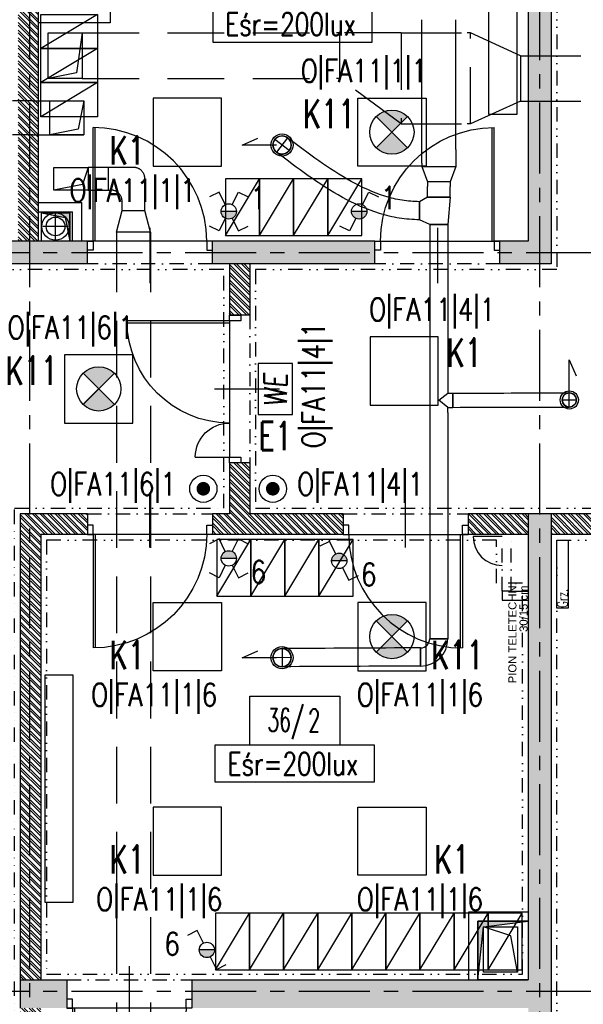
# Model space of a CAD drawing. Extents: x 41755 to 123924, y -112333 to 86187.
# Tile 202 of 256: x 101263 to 101759, y -9072 to -8206. Entities that reach past the tile are written whole.
import ezdxf
from ezdxf.enums import TextEntityAlignment as Align

# ---------------------------------------------------------------- set-up
doc = ezdxf.new("R2010")
doc.units = 0
doc.header["$LTSCALE"] = 50
for name, pattern in [('CENTER', [2, 1.25, -0.25, 0.25, -0.25]), ('DASHDOT', [1, 0.5, -0.25, 0, -0.25]), ('DASHED', [0.75, 0.5, -0.25]), ('DASHED2', [0.375, 0.25, -0.125]), ('DIVIDE', [31.75, 12.7, -6.35, 0, -6.35, 0, -6.35])]:
    doc.linetypes.add(name, pattern=pattern)
doc.layers.get('0').update_dxf_attribs({"color": 101, "linetype": 'CONTINUOUS'})
for name, color, linetype in [('Drz---drzwi', 5, 'CONTINUOUS'), ('E-90', 6, 'CONTINUOUS'), ('E35', 6, 'CONTINUOUS'), ('E50', 3, 'CONTINUOUS'), ('Ins-co', 2, 'CONTINUOUS'), ('ins-kan-deszcz', 132, 'CONTINUOUS'), ('Ins-tele-opis', 216, 'CONTINUOUS'), ('Ins-went', 141, 'CONTINUOUS'), ('Opis-pom', 6, 'CONTINUOUS'), ('Opis_pom_ramka', 6, 'CONTINUOUS'), ('Os-osie glowne', 1, 'CENTER'), ('Sc-beton', 7, 'CONTINUOUS'), ('Sc-beton-hatch', 86, 'CONTINUOUS'), ('Sc-cegla pustak', 42, 'CONTINUOUS'), ('Sc-cegla pustak-hatch', 8, 'CONTINUOUS'), ('Sc-nadproza kon', 5, 'DASHED2'), ('Sc-silikat', 61, 'CONTINUOUS'), ('Suf-widok', 8, 'CONTINUOUS'), ('W-otwor-strop', 1, 'CONTINUOUS'), ('Wyp-meble', 155, 'CONTINUOUS')]:
    doc.layers.add(name, color=color, linetype=linetype)
doc.styles.add('KA wymiar', font='romans.shx', dxfattribs={"width": 0.6})
doc.styles.add('ROMANS', font='romans', dxfattribs={"width": 0.85})
doc.styles.add('TYTUL2', font='ARIAL.TTF')

# ---------------------------------------------------------------- blocks, each defined once
blk = doc.blocks.new('_FKJHKH')
at = {"ltscale": 7}
for p, q in [((5, 8), (5, 108)), ((6.8, 8), (6.8, 107.98))]:
    blk.add_line(p, q, dxfattribs=at)
at = {"ltscale": 25}
for p, q in [((55, 19.7), (55, -28.9)), ((5, 8), (0, 8)), ((0, 8), (5, 8)), ((0, 0), (0, 8)), ((5, 0), (0, 0)), ((5, 0), (0, 0)), ((105, 8), (5, 8)), ((5, 8), (5, 0)), ((105, 8), (105, 0)), ((110, 8), (105, 8)), ((105, 0), (110, 0)), ((105, 0), (110, 0)), ((110, 0), (110, 8))]:
    blk.add_line(p, q, dxfattribs=at)
blk.add_arc((5, 8), 100, 0, 90)
blk = doc.blocks.new('_dhgfkgh')
at = {"ltscale": 7}
for p, q in [((-23, -65), (34, -65)), ((-10, -125), (-100, -125)), ((-10, -123), (-99.98, -123))]:
    blk.add_line(p, q, dxfattribs=at)
for points in [[(0, -5), (0, 0), (-10, 0), (-10, -5)], [(0, -130), (0, -125), (-10, -125), (-10, -130)]]:
    blk.add_lwpolyline(points, close=True, dxfattribs=at)
for points in [[(-40, -5), (-10, -5)], [(-10, -125), (-10, -5)]]:
    blk.add_lwpolyline(points, dxfattribs=at)
for centre, radius, start, end in [((-10, -5), 30, 180, 270), ((-10, -125), 90, 90, 180)]:
    blk.add_arc(centre, radius, start, end)
blk = doc.blocks.new('_opis_pom_metka')
at = {"layer": 'Opis_pom_ramka'}
blk.add_lwpolyline([(-33.13, 0), (32.87, 0), (32.87, -36), (-33.13, -36)], close=True, dxfattribs=at)
at = {"style": 'KA wymiar', "width": 0.6}
blk.add_attdef('KO/', text='', height=16.8, dxfattribs=at).set_placement((3.45, -25.87), align=Align.RIGHT)
blk.add_attdef('NR', (3.8, -26.16), '', height=16.8, dxfattribs=at)
blk = doc.blocks.new('_dkjhsjhkfgh')
at = {"layer": 'Ins-went', "ltscale": 2}
for p, q in [((1826.24, 2115.79), (1826.24, 2229.99)), ((1856.24, 2115.79), (1856.24, 2229.99)), ((1709.71, 2114.85), (1696.97, 2124.53)), ((1708.18, 2126.06), (1698.5, 2113.32)), ((1826.24, 2103.79), (1826.24, 2115.79)), ((1856.24, 2115.79), (1856.24, 2103.79)), ((1826.24, 2103.79), (1826.24, 2100.79)), ((1826.24, 2100.79), (1856.24, 2100.79)), ((1826.24, 2100.79), (1831.24, 2087.29)), ((1856.24, 2100.79), (1851.24, 2087.29)), ((1856.24, 2103.79), (1856.24, 2100.79)), ((1831.24, 2087.29), (1831.24, 2083.29)), ((1851.24, 2087.29), (1831.24, 2087.29)), ((1831.24, 2073.79), (1831.24, 2083.29)), ((1851.24, 2087.29), (1851.24, 2083.29)), ((1851.24, 2073.79), (1851.24, 2083.29)), ((1831.24, 2073.79), (1824.24, 2069.79)), ((1851.24, 2073.79), (1831.24, 2073.79)), ((1831.24, 2073.79), (1851.24, 2073.79)), ((1851.24, 2073.79), (1849.24, 2049.79)), ((1824.24, 2069.79), (1824.24, 2053.79)), ((1824.24, 2053.79), (1824.24, 2069.79)), ((1833.24, 2049.79), (1824.24, 2053.79)), ((1833.24, 2049.79), (1849.24, 2049.79)), ((1833.24, 2049.79), (1833.24, 1905.79)), ((1849.24, 2049.79), (1833.24, 2049.79)), ((1849.24, 2049.79), (1849.24, 1905.79)), ((1833.24, 1905.79), (1833.24, 1884.29)), ((1841.24, 1895.04), (1849.24, 1901.29)), ((1849.24, 1905.79), (1849.24, 1901.29)), ((1849.24, 1901.29), (1853.74, 1901.29)), ((1853.74, 1888.79), (1853.74, 1901.29)), ((1853.74, 1901.29), (1853.74, 1888.79)), ((1956.11, 1889.05), (1956.06, 1901.55)), ((1849.24, 1888.79), (1841.24, 1895.04)), ((1949.83, 1895.3), (1962.33, 1895.33)), ((1833.24, 1884.29), (1833.24, 1685.09)), ((1849.24, 1884.29), (1849.24, 1888.79)), ((1849.24, 1888.79), (1853.74, 1888.79)), ((1849.24, 1884.29), (1849.24, 1685.09)), ((1833.24, 1685.09), (1849.24, 1685.09)), ((1849.24, 1685.09), (1833.24, 1685.09)), ((1703.28, 1676.46), (1703.41, 1660.46)), ((1825.24, 1677.09), (1825.24, 1661.09)), ((1825.24, 1661.09), (1825.24, 1677.09)), ((1711.34, 1668.46), (1695.34, 1668.4))]:
    blk.add_line(p, q, dxfattribs=at)
for points in [[(1698.34, 2119.69), (1668.11, 2119.69), (1682.12, 2125.71)], [(1956.08, 1900.31), (1956.08, 1930.55), (1962.11, 1916.54)], [(1698.34, 1668.43), (1668.11, 1668.43), (1682.12, 1674.45)]]:
    blk.add_lwpolyline(points, dxfattribs=at)
for centre, radius in [((1703.34, 2119.69), 9.75), ((1703.34, 2119.69), 8), ((1956.08, 1895.3, 0), 8), ((1956.08, 1895.3, 0), 6.25), ((1703.34, 1668.46), 9.75), ((1703.34, 1668.46), 8)]:
    blk.add_circle(centre, radius, dxfattribs=at)
for centre, radius, start, end in [((1703.34, 2119.69), 8, 52.777, 232.777), ((1703.34, 2119.69), 8, 232.777, 52.777), ((1956.08, 1895.3), 6.25, 90.21993, 270.21993), ((1956.08, 1895.3), 6.25, 270.21993, 90.21993), ((1825.24, 1685.09), 8, 270, 0), ((1825.24, 1685.09), 24, 270, 0), ((1703.34, 1668.46), 8, 90.44567, 270.44567), ((1703.34, 1668.46), 8, 270.44567, 90.44567)]:
    blk.add_arc(centre, radius, start, end, dxfattribs=at)
for points in [[(1824.24, 2069.79), (1808.98, 2071.06), (1793.89, 2074.67), (1764.23, 2087.61), (1735.57, 2105.78), (1708.18, 2126.06)], [(1824.24, 2053.79), (1806.38, 2055.27), (1789.13, 2059.4), (1756.53, 2073.59), (1726.36, 2092.7), (1698.5, 2113.32)], [(1853.74, 1901.29), (1956.06, 1901.55)], [(1853.74, 1888.79), (1956.11, 1889.05)], [(1825.24, 1677.09), (1703.28, 1676.46)], [(1825.24, 1661.09), (1703.41, 1660.46)]]:
    blk.add_spline(points, degree=3, dxfattribs=at)
blk = doc.blocks.new('E-90Przycisk')
at = {"layer": 'E35', "const_width": 3}
blk.add_lwpolyline([(1.5, 0, -1), (-1.5, 0, -1)], format="xyb", close=True, dxfattribs=at)
at = {"layer": 'E35'}
blk.add_circle((0, 0), 6, dxfattribs=at)
blk = doc.blocks.new('we')
at = {"layer": 'E35', "ltscale": 0.2}
blk.add_lwpolyline([(45, 30), (0, 30), (0, 0), (45, 0)], close=True, dxfattribs=at)
at = {"layer": 'E35', "ltscale": 0.2, "style": 'ROMANS', "oblique": 5, "width": 0.8}
blk.add_text('WE', height=20, dxfattribs=at).set_placement((21.44, 15), align=Align.MIDDLE_CENTER)

msp = doc.modelspace()

# ---------------------------------------------------------------- hatches: boundary and pattern name
at = {"layer": 'E35'}
h = msp.add_hatch(color=256, dxfattribs=at)
edge = h.paths.add_edge_path()
edge.add_line((101590.966, -8304.641), (101604.712, -8290.895))
edge.add_ellipse((101590.966, -8304.641), major_axis=(13.746, 13.746), ratio=1, start_angle=360, end_angle=450)
edge.add_line((101577.22, -8290.895), (101590.966, -8304.641))
edge = h.paths.add_edge_path()
edge.add_line((101604.712, -8318.388), (101590.966, -8304.641))
edge.add_line((101590.966, -8304.641), (101577.22, -8318.388))
edge.add_ellipse((101590.966, -8304.641), major_axis=(-13.746, 13.746), ratio=1, start_angle=90, end_angle=180)
for points in [[(101440.64, -8374.462), (101454.14, -8374.462, -1)], [(101555.387, -8374.462), (101568.887, -8374.462, -1)], [(101440.64, -8679.777), (101454.14, -8679.777, 1)], [(101537.844, -8681.951), (101551.344, -8681.951, 1)], [(101421.399, -9024.462), (101434.899, -9024.462, -1)]]:
    msp.add_hatch(color=256, dxfattribs=at).paths.add_polyline_path(points)
h = msp.add_hatch(color=256, dxfattribs=at)
edge = h.paths.add_edge_path()
edge.add_line((101332.966, -8530.641), (101346.712, -8516.895))
edge.add_ellipse((101332.966, -8530.641), major_axis=(13.746, 13.746), ratio=1, start_angle=360, end_angle=450)
edge.add_line((101319.22, -8516.895), (101332.966, -8530.641))
edge = h.paths.add_edge_path()
edge.add_line((101346.712, -8544.388), (101332.966, -8530.641))
edge.add_line((101332.966, -8530.641), (101319.22, -8544.388))
edge.add_ellipse((101332.966, -8530.641), major_axis=(-13.746, 13.746), ratio=1, start_angle=90, end_angle=180)
h = msp.add_hatch(color=256, dxfattribs=at)
edge = h.paths.add_edge_path()
edge.add_line((101590.966, -8748.641), (101604.712, -8734.895))
edge.add_ellipse((101590.966, -8748.641), major_axis=(13.746, 13.746), ratio=1, start_angle=360, end_angle=450)
edge.add_line((101577.22, -8734.895), (101590.966, -8748.641))
edge = h.paths.add_edge_path()
edge.add_line((101604.712, -8762.388), (101590.966, -8748.641))
edge.add_line((101590.966, -8748.641), (101577.22, -8762.388))
edge.add_ellipse((101590.966, -8748.641), major_axis=(-13.746, 13.746), ratio=1, start_angle=90, end_angle=180)
at = {"layer": 'Sc-beton-hatch'}
h = msp.add_hatch(dxfattribs=at)
h.set_pattern_fill('ANSI33', color=256, style=0)
h.set_pattern_definition([(45, (48983.4185, 565.478), (-4.49012806, 4.49012806), []), (45, (48987.9087, 565.478), (-4.49012806, 4.49012806), [3.175, -1.5875])])
h.paths.add_polyline_path([(102400.966, -5400.641), (102380.966, -5400.641), (102380.966, -5500.641), (102330.966, -5500.641), (102330.966, -5520.641), (102380.966, -5520.641), (102380.966, -5973.641), (102400.966, -5973.641)])
h.paths.add_polyline_path([(101710.966, -5330.585), (101710.966, -5560.641), (101730.966, -5560.641), (101730.966, -5520.641), (101770.966, -5520.641), (101770.966, -5500.641), (101730.966, -5500.641), (101730.966, -5327.797, 0.0068353), (101990.084, -5287.78), (101987.07, -5268.006, -0.0084051), (101668.963, -5316.121), (101671.621, -5335.944, 0.0010351)])
h.paths.add_polyline_path([(101738.466, -5895.641), (101703.466, -5895.641), (101703.466, -5930.641), (101738.466, -5930.641)])
h.paths.add_polyline_path([(101695.966, -6277.641), (101730.966, -6277.641), (101730.966, -6242.641), (101695.966, -6242.641)])
h.paths.add_polyline_path([(102400.966, -6108.641), (102380.966, -6108.641), (102380.966, -6330.641), (102400.966, -6330.641)])
h.paths.add_polyline_path([(100985.966, -5895.641), (100950.966, -5895.641), (100950.966, -5930.641), (100985.966, -5930.641)], flags=17)
h.paths.add_polyline_path([(100765.966, -5910.641), (100765.966, -5413.927, 0.0063955), (101010.966, -5401.354), (101009.686, -5381.395, -0.0079596), (100705.366, -5396.058), (100706.01, -5416.048, 0.0010422), (100745.966, -5414.677), (100745.966, -6082.641), (100765.966, -6082.641), (100765.966, -5930.641), (100798.966, -5930.641), (100798.966, -5930.637), (100798.966, -5910.641)])
h.paths.add_polyline_path([(100310.966, -6262.641), (100410.966, -6262.641), (100410.966, -6460.641), (100430.966, -6460.641), (100430.966, -6262.641), (100765.966, -6262.641), (100765.966, -6237.641), (100745.966, -6237.641), (100745.966, -6242.641), (100330.966, -6242.641), (100330.966, -5420.801, 0.0010428), (100370.966, -5420.993), (100371.02, -5400.99, -0.0015651), (100310.966, -5400.641)])
h.paths.add_polyline_path([(100970.966, -6242.641), (100950.966, -6242.641), (100950.966, -6900.641), (100927.966, -6900.641), (100927.966, -6920.641), (100950.966, -6920.641), (100950.966, -7503.141), (100970.966, -7503.141), (100970.966, -6920.641), (101261.966, -6920.641), (101261.966, -7235.641), (101281.966, -7235.641), (101334.966, -7235.641), (101334.966, -7215.641), (101281.966, -7215.641), (101281.966, -6900.641), (100970.966, -6900.641)])
h.paths.add_polyline_path([(100410.966, -6710.641), (100430.966, -6710.641), (100430.966, -6610.641), (100410.966, -6610.641)])
h.paths.add_polyline_path([(100410.966, -6960.641), (100430.966, -6960.641), (100430.966, -6920.641), (100470.966, -6920.641), (100470.966, -6900.641), (100430.966, -6900.641), (100430.966, -6860.641), (100410.966, -6860.641)])
h.paths.add_polyline_path([(100790.966, -6920.641), (100790.966, -6900.641), (100725.966, -6900.641), (100725.966, -6920.641)])
h.paths.add_polyline_path([(101334.966, -6920.641), (101334.966, -6900.641), (101281.966, -6900.641), (101281.966, -6920.641)], flags=17)
h.paths.add_polyline_path([(101556.966, -6920.641), (101556.966, -6900.641), (101468.966, -6900.641), (101468.966, -6920.641)])
h.paths.add_polyline_path([(101710.966, -6900.641), (101690.966, -6900.641), (101690.966, -6920.641), (101710.966, -6920.641)])
h.paths.add_polyline_path([(101730.966, -6900.641), (101710.966, -6900.641), (101710.966, -6920.641), (101710.966, -7215.641), (101690.966, -7215.641), (101690.966, -7235.641), (101730.966, -7235.641)])
h.paths.add_polyline_path([(101488.966, -7215.641), (101468.966, -7215.641), (101468.966, -7235.641), (101556.966, -7235.641), (101556.966, -7215.641), (101503.966, -7215.641), (101503.966, -6920.641), (101488.966, -6920.641)])
h.paths.add_polyline_path([(102400.966, -6750.641), (102380.966, -6750.641), (102380.966, -7100.641), (102400.966, -7100.641)])
h.paths.add_polyline_path([(102400.966, -7200.641), (102380.966, -7200.641), (102380.966, -7465.641), (102400.966, -7465.641)])
h.paths.add_polyline_path([(102380.966, -7650.641), (102332.966, -7650.641), (102332.966, -7670.641), (102380.966, -7670.641), (102380.966, -8275.641), (102400.966, -8275.641), (102400.966, -7615.641), (102380.966, -7615.641)])
h.paths.add_polyline_path([(102133.966, -7650.641), (102133.966, -7670.641), (102227.966, -7670.641), (102227.966, -7650.641)])
h.paths.add_polyline_path([(101905.966, -7650.641), (101905.966, -7670.641), (102008.966, -7670.641), (102008.966, -7650.641)])
h.paths.add_polyline_path([(101710.966, -7670.641), (101710.966, -8400.641), (101685.966, -8400.641), (101685.966, -8420.641), (101730.966, -8420.641), (101730.966, -7670.641), (101770.966, -7670.641), (101770.966, -7650.641), (101227.466, -7650.641), (101227.466, -7670.641)])
h.paths.add_polyline_path([(100950.966, -7650.641), (100430.966, -7650.641), (100430.966, -7590.641), (100410.966, -7590.641), (100410.966, -7670.641), (100745.966, -7670.641), (101092.466, -7670.641), (101092.466, -7650.641), (100970.966, -7650.641), (100970.966, -7603.141), (100950.966, -7603.141)])
h.paths.add_polyline_path([(100410.966, -7440.641), (100430.966, -7440.641), (100430.966, -7397.641), (100410.966, -7397.641)])
h.paths.add_polyline_path([(100430.966, -7110.641), (100410.966, -7110.641), (100410.966, -7307.641), (100430.966, -7307.641)])
h.paths.add_polyline_path([(100745.966, -8420.641), (100765.966, -8420.641), (100765.966, -8400.641), (100410.966, -8400.641), (100410.966, -8420.641)])
h.paths.add_polyline_path([(100765.966, -8420.641), (100785.966, -8420.641), (100785.966, -8400.641), (100765.966, -8400.641)])
h.paths.add_polyline_path([(100785.966, -8400.641), (100785.966, -8420.641), (101097.466, -8420.641), (101097.466, -8400.641)])
h.paths.add_polyline_path([(101322.966, -8420.641), (101322.966, -8400.641), (101227.466, -8400.641), (101227.466, -8420.641)], flags=17)
h.paths.add_polyline_path([(101432.966, -8400.641), (101432.966, -8420.641), (101575.966, -8420.641), (101575.966, -8400.641)])
h.paths.add_polyline_path([(101950.966, -8400.641), (101950.966, -8420.641), (102028.966, -8420.641), (102028.966, -8400.641)])
h.paths.add_polyline_path([(102138.966, -8400.641), (102138.966, -8420.641), (102380.966, -8420.641), (102380.966, -8445.641), (102400.966, -8445.641), (102400.966, -8375.641), (102380.966, -8375.641), (102380.966, -8400.641)])
h.paths.add_polyline_path([(102380.966, -8568.641), (102345.966, -8568.641), (102345.966, -8875.141), (102365.966, -8875.141), (102365.966, -8588.641), (102400.966, -8588.641), (102400.966, -8545.641), (102380.966, -8545.641)])
h.paths.add_polyline_path([(102365.966, -8995.141), (102345.966, -8995.141), (102345.966, -9050.641), (101950.966, -9050.641), (101950.966, -9075.641), (102345.966, -9075.641), (102345.966, -9105.641), (102365.966, -9105.641), (102365.966, -9075.641)])
h.paths.add_polyline_path([(102400.966, -9290.641), (102365.966, -9290.641), (102365.966, -9255.641), (102345.966, -9255.641), (102345.966, -9310.641), (102380.966, -9310.641), (102380.966, -9718.141), (102380.966, -9900.641), (101730.966, -9900.641), (101730.966, -9855.641), (101710.966, -9855.641), (101710.966, -9920.641), (102380.966, -9920.641), (102380.966, -10349.912), (102380.966, -10410.641), (102400.966, -10410.641), (102400.966, -10010.641), (102400.966, -9838.141)])
h.paths.add_polyline_path([(101730.966, -9529.641), (101710.966, -9529.641), (101710.966, -9725.641), (101730.966, -9725.641)], flags=17)
h.paths.add_polyline_path([(101710.966, -9419.641), (101730.966, -9419.641), (101730.966, -8640.641), (101710.966, -8640.641), (101710.966, -9050.641), (101414.966, -9050.641), (101414.966, -9075.641), (101710.966, -9075.641)])
h.paths.add_polyline_path([(101263.966, -9050.641), (101263.966, -9075.641), (101304.966, -9075.641), (101304.966, -9050.641)])
h.paths.add_polyline_path([(101041.966, -9075.641), (101041.966, -9050.641), (100925.966, -9050.641), (100925.966, -9075.641)])
h.paths.add_polyline_path([(100825.966, -9075.641), (100825.966, -9050.641), (100530.966, -9050.641), (100530.966, -9035.641), (100510.966, -9035.641), (100510.966, -9050.641), (100270.966, -9050.641), (100270.966, -9075.641), (100510.966, -9075.641), (100510.966, -9471.141), (100530.966, -9471.141), (100530.966, -9075.641)])
h.paths.add_polyline_path([(100530.966, -8906.641), (100510.966, -8906.641), (100510.966, -8938.641), (100530.966, -8938.641)])
h.paths.add_polyline_path([(100220.966, -9075.641), (100220.966, -9050.641), (100170.966, -9050.641), (100170.966, -9075.641)])
h.paths.add_polyline_path([(100120.966, -9075.641), (100120.966, -9050.641), (100070.966, -9050.641), (100070.966, -9075.641)])
h.paths.add_polyline_path([(100020.966, -9075.641), (100020.966, -9050.641), (99970.966, -9050.641), (99970.966, -9075.641)])
h.paths.add_polyline_path([(99920.966, -9075.641), (99920.966, -9050.641), (99880.966, -9050.641), (99880.966, -9957.641), (99980.966, -9957.641), (99980.966, -9972.641), (100000.966, -9972.641), (100000.966, -9937.641), (99900.966, -9937.641), (99900.966, -9075.641)])
h.paths.add_polyline_path([(101041.966, -9396.641), (101041.966, -9378.641), (100927.966, -9378.641), (100927.966, -9396.641)])
h.paths.add_polyline_path([(100510.966, -9725.641), (100530.966, -9725.641), (100530.966, -9571.141), (100510.966, -9571.141)])
h.paths.add_polyline_path([(100000.966, -10090.641), (100000.966, -10072.641), (99980.966, -10072.641), (99980.966, -10090.641), (99780.966, -10090.641), (99780.966, -10445.641), (100510.966, -10445.641), (100510.966, -10485.641), (100530.966, -10485.641), (100530.966, -10445.641), (100580.966, -10445.641), (100580.966, -10425.641), (100530.966, -10425.641), (100530.966, -10270.641), (100510.966, -10270.641), (100510.966, -10425.641), (99800.966, -10425.641), (99800.966, -10110.641), (100510.966, -10110.641), (100510.966, -10120.641), (100530.966, -10120.641), (100530.966, -9855.641), (100510.966, -9855.641), (100510.966, -10090.641)])
h.paths.add_polyline_path([(100970.966, -9920.641), (101087.466, -9920.641), (101087.466, -9900.641), (100750.966, -9900.641), (100750.966, -9920.641), (100950.966, -9920.641), (100950.966, -10425.641), (100730.966, -10425.641), (100730.966, -10445.641), (100790.966, -10445.641), (100790.966, -10485.641), (100810.966, -10485.641), (100810.966, -10445.641), (101070.966, -10445.641), (101070.966, -10425.641), (100970.966, -10425.641)])
h.paths.add_polyline_path([(101197.466, -9900.641), (101197.466, -9920.641), (101261.966, -9920.641), (101261.966, -10425.641), (101220.966, -10425.641), (101220.966, -10445.641), (101802.966, -10445.641), (101802.966, -10425.641), (101281.966, -10425.641), (101281.966, -9900.641)])
h.paths.add_polyline_path([(102365.966, -10445.641), (102365.966, -10425.641), (102320.966, -10425.641), (102320.966, -10445.641)])
h.paths.add_polyline_path([(102383.466, -10428.141), (102365.966, -10445.641), (102400.966, -10445.641)])
h.paths.add_polyline_path([(102365.966, -10410.641), (102365.966, -10445.641), (102383.466, -10428.141)])
h.paths.add_polyline_path([(102365.966, -10410.641), (102383.466, -10428.141), (102400.966, -10410.641)])
h.paths.add_polyline_path([(102400.966, -10410.641), (102383.466, -10428.141), (102400.966, -10445.641)])
at = {"layer": 'Sc-cegla pustak-hatch'}
h = msp.add_hatch(dxfattribs=at)
h.set_pattern_fill('ANSI32', color=256, scale=0.5, angle=90, style=0)
h.set_pattern_definition([(135, (48983.4185, 565.478), (-3.36759605, -3.36759605), []), (135, (48983.4185, 567.723), (-3.36759605, -3.36759605), [])])
h.paths.add_polyline_path([(101775.966, -6918.641), (101775.966, -6900.641), (101730.966, -6900.641), (101730.966, -6918.641)])
h.paths.add_polyline_path([(101950.966, -6918.641), (101950.966, -7430.641), (101968.966, -7430.641), (101968.966, -7403.641), (102042.966, -7403.641), (102050.966, -7403.641), (102050.966, -7411.641), (102042.966, -7411.641), (102042.966, -7430.641), (102068.766, -7430.641), (102068.766, -7412.641), (102060.966, -7412.641), (102060.966, -7385.641), (101968.966, -7385.641), (101968.966, -7036.641), (102033.966, -7036.641), (102033.966, -7018.641), (101968.966, -7018.641), (101968.966, -6900.641), (101905.966, -6900.641), (101905.966, -6918.641)])
h.paths.add_polyline_path([(102133.966, -7018.641), (102133.966, -7036.641), (102380.966, -7036.641), (102380.966, -7018.641)])
h.paths.add_polyline_path([(102380.966, -7430.641), (102380.966, -7412.641), (102168.766, -7412.641), (102168.766, -7430.641)])
h.paths.add_polyline_path([(101950.966, -7898.641), (101968.966, -7898.641), (101968.966, -7670.641), (101950.966, -7670.641)])
h.paths.add_polyline_path([(101078.966, -7412.641), (101078.966, -7144.641), (101060.966, -7144.641), (101060.966, -7430.641), (101261.966, -7430.641), (101261.966, -7473.141), (101279.966, -7473.141), (101279.966, -7402.641), (101261.966, -7402.641), (101261.966, -7412.641)])
h.paths.add_polyline_path([(101279.966, -7235.641), (101261.966, -7235.641), (101261.966, -7302.641), (101279.966, -7302.641)])
h.paths.add_polyline_path([(100885.966, -7412.641), (100885.966, -7430.641), (100950.966, -7430.641), (100950.966, -7412.641)])
h.paths.add_polyline_path([(100785.966, -7430.641), (100785.966, -7412.641), (100727.966, -7412.641), (100727.966, -7430.641)])
h.paths.add_polyline_path([(100637.966, -7430.641), (100637.966, -7412.641), (100430.966, -7412.641), (100430.966, -7430.641)])
h.paths.add_polyline_path([(100410.966, -7790.641), (100428.966, -7790.641), (100428.966, -7670.641), (100410.966, -7670.641)])
h.paths.add_polyline_path([(100410.966, -8005.641), (100428.966, -8005.641), (100428.966, -8000.641), (101023.966, -8000.641), (101023.966, -8064.641), (101041.966, -8064.641), (101041.966, -7926.641), (101023.966, -7926.641), (101023.966, -7982.641), (100765.966, -7982.641), (100765.966, -7900.641), (100747.966, -7900.641), (100747.966, -7982.641), (100428.966, -7982.641), (100428.966, -7940.641), (100410.966, -7940.641)])
h.paths.add_polyline_path([(100765.966, -7670.641), (100747.966, -7670.641), (100747.966, -7800.641), (100765.966, -7800.641)])
h.paths.add_polyline_path([(101041.966, -7670.641), (101023.966, -7670.641), (101023.966, -7826.641), (101041.966, -7826.641)])
h.paths.add_polyline_path([(101279.966, -7603.141), (101261.966, -7603.141), (101261.966, -7650.641), (101279.966, -7650.641)])
h.paths.add_polyline_path([(101279.966, -7670.641), (101261.966, -7670.641), (101261.966, -8400.641), (101279.966, -8400.641), (101279.966, -8004.641), (101575.966, -8004.641), (101575.966, -7986.641), (101279.966, -7986.641)])
h.paths.add_polyline_path([(101041.966, -8164.641), (101023.966, -8164.641), (101023.966, -8400.641), (101041.966, -8400.641)])
h.paths.add_polyline_path([(100428.966, -8155.641), (100410.966, -8155.641), (100410.966, -8220.641), (100428.966, -8220.641)])
h.paths.add_polyline_path([(100410.966, -8400.641), (100428.966, -8400.641), (100428.966, -8370.641), (100410.966, -8370.641)])
h.paths.add_polyline_path([(100428.966, -8435.641), (100428.966, -8420.641), (100410.966, -8420.641), (100410.966, -8435.641)])
h.paths.add_polyline_path([(100410.966, -8650.641), (100428.966, -8650.641), (100428.966, -8585.641), (100410.966, -8585.641)])
h.paths.add_polyline_path([(100410.966, -8924.641), (100510.966, -8924.641), (100510.966, -8906.641), (100428.966, -8906.641), (100428.966, -8800.641), (100410.966, -8800.641)])
h.paths.add_polyline_path([(100747.966, -8740.641), (100765.966, -8740.641), (100765.966, -8432.641), (100747.966, -8432.641)])
h.paths.add_polyline_path([(101023.966, -9050.641), (101041.966, -9050.641), (101041.966, -8895.641), (101023.966, -8895.641)])
h.paths.add_polyline_path([(101023.966, -8795.641), (101041.966, -8795.641), (101041.966, -8420.641), (101023.966, -8420.641)])
h.paths.add_polyline_path([(101710.966, -8004.641), (101710.966, -7986.641), (101685.966, -7986.641), (101685.966, -8004.641)])
h.paths.add_polyline_path([(101977.966, -8028.641), (101977.966, -8102.641), (101950.966, -8102.641), (101950.966, -8400.641), (101968.966, -8400.641), (101968.966, -8120.641), (102380.966, -8120.641), (102380.966, -8102.641), (101995.966, -8102.641), (101995.966, -8010.641), (101968.966, -8010.641), (101968.966, -7988.641), (101950.966, -7988.641), (101950.966, -8028.641)])
h.paths.add_polyline_path([(101968.966, -8658.641), (101968.966, -8420.641), (101950.966, -8420.641), (101950.966, -8640.641), (101905.966, -8640.641), (101905.966, -8658.641)])
h.paths.add_polyline_path([(101950.966, -8778.641), (101950.966, -8796.641), (102345.966, -8796.641), (102345.966, -8778.641)])
h.paths.add_polyline_path([(101657.966, -8640.641), (101657.966, -8658.641), (101695.966, -8658.641), (101710.966, -8658.641), (101710.966, -8640.641)])
h.paths.add_polyline_path([(101775.966, -8658.641), (101775.966, -8640.641), (101730.966, -8640.641), (101730.966, -8658.641)])
h.paths.add_polyline_path([(101547.966, -8658.641), (101547.966, -8640.641), (101465.966, -8640.641), (101465.966, -8595.641), (101447.966, -8595.641), (101447.966, -8640.641), (101432.966, -8640.641), (101432.966, -8658.641)])
h.paths.add_polyline_path([(101465.966, -8420.641), (101447.966, -8420.641), (101447.966, -8465.641), (101465.966, -8465.641)])
h.paths.add_polyline_path([(101263.966, -8640.641), (101263.966, -9050.641), (101281.966, -9050.641), (101281.966, -8658.641), (101322.966, -8658.641), (101322.966, -8640.641)])
h.paths.add_polyline_path([(100530.966, -9378.641), (100530.966, -9396.641), (100747.966, -9396.641), (100747.966, -9662.641), (100530.966, -9662.641), (100530.966, -9680.641), (101041.966, -9680.641), (101041.966, -9586.141), (101023.966, -9586.141), (101023.966, -9662.641), (100765.966, -9662.641), (100765.966, -9396.641), (100927.966, -9396.641), (100927.966, -9378.641)])
h.paths.add_polyline_path([(101041.966, -9396.641), (101023.966, -9396.641), (101023.966, -9486.141), (101041.966, -9486.141)], flags=17)
h.paths.add_polyline_path([(101041.966, -9075.641), (101023.966, -9075.641), (101023.966, -9378.641), (101041.966, -9378.641)])
h.paths.add_polyline_path([(101664.077, -9409.641), (101664.077, -9391.641), (101281.966, -9391.641), (101281.966, -9075.641), (101263.966, -9075.641), (101263.966, -9725.641), (101281.966, -9725.641), (101281.966, -9680.641), (101710.966, -9680.641), (101710.966, -9662.641), (101281.966, -9662.641), (101281.966, -9409.641)])
h.paths.add_polyline_path([(102345.966, -9310.641), (102345.966, -9292.641), (101950.966, -9292.641), (101950.966, -9310.641)])
h.paths.add_polyline_path([(101950.966, -9552.641), (101968.966, -9552.641), (101968.966, -9542.641), (102380.966, -9542.641), (102380.966, -9524.641), (101968.966, -9524.641), (101968.966, -9418.641), (101950.966, -9418.641)])
h.paths.add_polyline_path([(101968.966, -9672.641), (101968.966, -9662.641), (101950.966, -9662.641), (101950.966, -9790.641), (101968.966, -9790.641), (101968.966, -9690.641), (102118.966, -9690.641), (102118.966, -9900.641), (102136.966, -9900.641), (102136.966, -9672.641)])
h.paths.add_polyline_path([(101950.966, -9890.641), (101950.966, -9900.641), (101968.966, -9900.641), (101968.966, -9890.641)])
h.paths.add_polyline_path([(101263.966, -9900.641), (101281.966, -9900.641), (101281.966, -9855.641), (101263.966, -9855.641)])
h.paths.add_polyline_path([(100768.966, -10090.641), (100768.966, -10030.641), (100750.966, -10030.641), (100750.966, -10120.641), (100768.966, -10120.641), (100768.966, -10108.641), (100950.966, -10108.641), (100950.966, -10090.641)])
h.paths.add_polyline_path([(100768.966, -10220.641), (100750.966, -10220.641), (100750.966, -10425.641), (100768.966, -10425.641)])
h.paths.add_polyline_path([(100768.966, -9930.641), (100768.966, -9920.641), (100750.966, -9920.641), (100750.966, -9930.641)])
at = {"layer": 'W-otwor-strop'}
msp.add_hatch(color=256, dxfattribs=at).paths.add_polyline_path([(101282.522, -8375.641), (101303.522, -8379.641), (101307.522, -8400.641), (101307.522, -8375.641)])
at = {"layer": 'W-otwor-strop', "linetype": 'Continuous', "ltscale": 0.5}
msp.add_hatch(color=256, dxfattribs=at).paths.add_polyline_path([(101710.916, -8999.145), (101666.466, -8999.145), (101666.466, -9050.641), (101671.466, -9004.145)])

# ---------------------------------------------------------------- linework, layer by layer
at = {"layer": 'Drz---drzwi'}
msp.add_lwpolyline([(101687.966, -8660.641), (101662.466, -8660.641)], dxfattribs=at)
msp.add_arc((101687.966, -8660.641), 25.5, 180, 270, dxfattribs=at)
at = {"layer": 'E35'}
for p, q in [((101577.22, -8290.895), (101604.712, -8318.388)), ((101577.22, -8318.388), (101604.712, -8290.895)), ((101438.842, -8357.391), (101430.306, -8361.665)), ((101444.368, -8368.426), (101438.842, -8357.391)), ((101450.412, -8368.426), (101455.938, -8357.391)), ((101455.938, -8357.391), (101464.474, -8361.665)), ((101565.159, -8368.426), (101570.685, -8357.391)), ((101570.685, -8357.391), (101579.221, -8361.665)), ((101454.14, -8374.462), (101440.64, -8374.462)), ((101568.887, -8374.462), (101555.387, -8374.462)), ((101438.842, -8391.533), (101430.306, -8387.259)), ((101444.368, -8380.498), (101438.842, -8391.533)), ((101450.412, -8380.498), (101455.938, -8391.533)), ((101455.938, -8391.533), (101464.474, -8387.259)), ((101553.589, -8391.533), (101545.053, -8387.259)), ((101559.115, -8380.498), (101553.589, -8391.533)), ((101319.22, -8516.895), (101346.712, -8544.388)), ((101319.22, -8544.388), (101346.712, -8516.895)), ((101438.842, -8662.706), (101430.306, -8666.98)), ((101444.368, -8673.742), (101438.842, -8662.706)), ((101450.412, -8673.742), (101455.938, -8662.706)), ((101455.938, -8662.706), (101464.474, -8666.98)), ((101536.046, -8664.88), (101527.51, -8669.154)), ((101541.571, -8675.916), (101536.046, -8664.88)), ((101454.14, -8679.777), (101440.64, -8679.777)), ((101551.344, -8681.951), (101537.844, -8681.951)), ((101444.368, -8685.813), (101438.842, -8696.849)), ((101450.412, -8685.813), (101455.938, -8696.849)), ((101547.616, -8687.987), (101553.142, -8699.023)), ((101438.842, -8696.849), (101430.306, -8692.575)), ((101455.938, -8696.849), (101464.474, -8692.575)), ((101553.142, -8699.023), (101561.677, -8694.748)), ((101577.22, -8734.895), (101604.712, -8762.388)), ((101577.22, -8762.388), (101604.712, -8734.895)), ((101419.601, -9007.391), (101411.066, -9011.665)), ((101425.127, -9018.426), (101419.601, -9007.391)), ((101434.899, -9024.462), (101421.399, -9024.462)), ((101431.172, -9030.498), (101436.698, -9041.533)), ((101436.698, -9041.533), (101445.233, -9037.259))]:
    msp.add_line(p, q, dxfattribs=at)
at = {"layer": 'E35', "linetype": 'Continuous', "ltscale": 0.3}
for p, q in [((101578.006, -8317.601), (101603.926, -8291.681)), ((101320.006, -8543.601), (101345.926, -8517.681)), ((101578.006, -8761.601), (101603.926, -8735.681))]:
    msp.add_line(p, q, dxfattribs=at)
for points in [[(101433.252, -8225.516), (101573.585, -8225.516), (101573.585, -8193.237), (101433.252, -8193.237)], [(101440.966, -8274.641), (101380.966, -8274.641), (101380.966, -8334.641), (101440.966, -8334.641)], [(101560.966, -8274.641), (101620.966, -8274.641), (101620.966, -8334.641), (101560.966, -8334.641)], [(101571.684, -8544.847), (101631.684, -8544.847), (101631.684, -8484.847), (101571.684, -8484.847)], [(101302.966, -8560.641), (101362.966, -8560.641), (101362.966, -8500.641), (101302.966, -8500.641)], [(101440.966, -8778.641), (101380.966, -8778.641), (101380.966, -8718.641), (101440.966, -8718.641)], [(101560.966, -8778.641), (101620.966, -8778.641), (101620.966, -8718.641), (101560.966, -8718.641)], [(101435.286, -8876.58), (101575.619, -8876.58), (101575.619, -8844.302), (101435.286, -8844.302)], [(101440.966, -8898.641), (101380.966, -8898.641), (101380.966, -8958.641), (101440.966, -8958.641)], [(101560.966, -8898.641), (101620.966, -8898.641), (101620.966, -8958.641), (101560.966, -8958.641)]]:
    msp.add_lwpolyline(points, close=True, dxfattribs=at)
at = {"layer": 'E35'}
for centre, radius in [((101590.966, -8304.641), 19.44), ((101447.39, -8374.462), 6.75), ((101562.137, -8374.462), 6.75), ((101332.966, -8530.641), 19.44), ((101447.39, -8679.777), 6.75), ((101544.594, -8681.951), 6.75), ((101590.966, -8748.641), 19.44), ((101428.149, -9024.462), 6.75)]:
    msp.add_circle(centre, radius, dxfattribs=at)
at = {"layer": 'Ins-co'}
msp.add_lwpolyline([(101736.114, -8663.743), (101746.114, -8663.743), (101746.114, -8723.743), (101736.114, -8723.743)], close=True, dxfattribs=at)
at = {"layer": 'ins-kan-deszcz', "ltscale": 5}
for p, q in [((101294.966, -8398.891), (101294.966, -8376.391)), ((101294.966, -8398.891), (101294.966, -8376.391)), ((101306.216, -8387.641), (101283.716, -8387.641))]:
    msp.add_line(p, q, dxfattribs=at)
at = {"layer": 'ins-kan-deszcz', "ltscale": 10}
msp.add_circle((101294.966, -8387.641), 12, dxfattribs=at)
at = {"layer": 'ins-kan-deszcz'}
msp.add_circle((101294.966, -8387.641), 8.25, dxfattribs=at)
at = {"layer": 'Ins-went', "linetype": 'DASHED', "ltscale": 2}
for p, q in [((101288.466, -8257.324), (101288.466, -8217.324)), ((101288.466, -8217.324), (101318.466, -8217.324)), ((101318.466, -8217.324), (101318.466, -8257.324)), ((101318.466, -8217.324), (101542.166, -8217.324)), ((101545.166, -8217.324), (101542.166, -8217.324)), ((101545.166, -8257.324), (101545.166, -8217.324)), ((101599.166, -8217.324), (101545.166, -8217.324)), ((101599.166, -8217.324), (101599.166, -8297.324)), ((101599.166, -8217.324), (101602.166, -8217.324)), ((101602.166, -8217.324), (101657.166, -8217.324)), ((101660.166, -8217.352), (101657.166, -8217.352)), ((101660.166, -8297.352), (101660.166, -8217.352)), ((101704.166, -8237.352), (101660.166, -8217.352)), ((101704.166, -8237.352), (101704.166, -8277.352)), ((101704.166, -8237.352), (101707.166, -8237.352)), ((101707.166, -8237.352), (101804.066, -8237.352)), ((101318.466, -8257.324), (101288.466, -8257.324)), ((101318.466, -8257.324), (101542.166, -8257.324)), ((101545.166, -8257.324), (101542.166, -8257.324)), ((101599.166, -8297.324), (101545.166, -8257.324)), ((101274.966, -8277.127), (101256.966, -8277.127)), ((101274.966, -8277.127), (101289.966, -8277.127)), ((101289.966, -8277.127), (101319.966, -8277.127)), ((101289.966, -8307.127), (101289.966, -8277.127)), ((101289.966, -8307.127), (101289.966, -8277.127)), ((101289.966, -8277.127), (101319.966, -8277.127)), ((101319.966, -8277.127), (101319.966, -8307.127)), ((101319.966, -8277.127), (101319.966, -8307.127)), ((101704.166, -8277.352), (101660.166, -8297.352)), ((101704.166, -8277.352), (101707.166, -8277.352)), ((101707.166, -8277.352), (101804.066, -8277.352)), ((101599.166, -8297.324), (101602.166, -8297.324)), ((101602.166, -8297.324), (101657.166, -8297.324)), ((101660.166, -8297.352), (101657.166, -8297.352)), ((101274.966, -8307.127), (101256.966, -8307.127)), ((101274.966, -8307.127), (101289.966, -8307.127)), ((101289.966, -8307.127), (101319.966, -8307.127)), ((101319.966, -8307.127), (101289.966, -8307.127)), ((101293.562, -8355.604), (101293.562, -8335.604)), ((101293.562, -8335.604), (101323.562, -8335.604)), ((101323.562, -8335.604), (101323.562, -8355.604)), ((101363.562, -8335.604), (101323.562, -8335.604)), ((101341.562, -8355.604), (101341.562, -8335.604)), ((101373.562, -8370.604), (101373.562, -8345.604)), ((101323.562, -8355.604), (101293.562, -8355.604)), ((101323.562, -8355.604), (101343.562, -8355.604)), ((101353.562, -8370.604), (101353.562, -8365.604)), ((101353.562, -8373.604), (101353.562, -8370.604)), ((101373.562, -8373.604), (101373.562, -8370.604)), ((101348.562, -8392.604), (101353.562, -8373.604)), ((101353.562, -8373.604), (101373.562, -8373.604)), ((101378.562, -8392.604), (101373.562, -8373.604)), ((101378.562, -8392.604), (101348.562, -8392.604)), ((101348.562, -8392.604), (101348.562, -8395.604)), ((101348.562, -8395.604), (101348.562, -9179.304)), ((101378.562, -8392.604), (101378.562, -8395.604)), ((101378.562, -8395.604), (101378.562, -9179.304)), ((101671.466, -9044.145), (101671.466, -9004.145)), ((101671.466, -9004.145), (101701.466, -9004.145)), ((101695.466, -9012.145), (101671.466, -9004.145)), ((101671.466, -9044.145), (101671.466, -9004.145)), ((101671.466, -9004.145), (101701.466, -9004.145)), ((101701.466, -9004.145), (101701.466, -9044.145)), ((101701.466, -9004.145), (101701.466, -9044.145)), ((101701.466, -9044.145), (101695.466, -9012.145)), ((101701.466, -9044.145), (101671.466, -9044.145)), ((101701.466, -9044.145), (101671.466, -9044.145))]:
    msp.add_line(p, q, dxfattribs=at)
for points in [[(101318.466, -8217.324), (101313.466, -8252.324), (101288.466, -8257.324)], [(101319.966, -8277.127), (101314.966, -8302.127), (101289.966, -8307.127)], [(101323.562, -8335.604), (101318.562, -8350.604), (101293.562, -8355.604)]]:
    msp.add_lwpolyline(points, dxfattribs=at)
for centre in [(101363.562, -8345.604), (101343.562, -8365.604)]:
    msp.add_arc(centre, 10, 0, 90, dxfattribs=at)
at = {"layer": 'Os-osie glowne'}
for points in [[(101271.966, -4978.641), (101271.966, -10955.641)], [(101720.966, -4978.641), (101720.966, -10955.641)], [(99508.966, -8410.641), (111775.966, -8410.641)], [(99508.966, -9060.641), (111775.966, -9060.641)]]:
    msp.add_lwpolyline(points, dxfattribs=at)
at = {"layer": 'Sc-beton'}
for points in [[(101710.966, -7670.641), (101710.966, -8400.641)], [(101730.966, -7670.641), (101730.966, -8420.641)], [(101322.966, -8400.641), (101227.466, -8400.641)], [(101322.966, -8420.641), (101322.966, -8400.641)], [(101575.966, -8400.641), (101432.966, -8400.641)], [(101432.966, -8420.641), (101432.966, -8400.641)], [(101575.966, -8420.641), (101575.966, -8400.641)], [(101685.966, -8420.641), (101685.966, -8400.641)], [(101710.966, -8400.641), (101685.966, -8400.641)], [(101322.966, -8420.641), (101227.466, -8420.641)], [(101575.966, -8420.641), (101432.966, -8420.641)], [(101730.966, -8420.641), (101685.966, -8420.641)], [(101710.966, -8640.641), (101710.966, -9050.641)], [(101730.966, -8640.641), (101710.966, -8640.641)], [(101730.966, -8640.641), (101730.966, -9419.641)], [(101263.966, -9050.641), (101304.966, -9050.641)], [(101263.966, -9050.641), (101263.966, -9075.641)], [(101304.966, -9050.641), (101304.966, -9075.641)], [(101414.966, -9050.641), (101710.966, -9050.641)], [(101414.966, -9050.641), (101414.966, -9075.641)]]:
    msp.add_lwpolyline(points, dxfattribs=at)
at = {"layer": 'Sc-cegla pustak'}
for points in [[(101279.966, -8400.641), (101279.966, -8004.641)], [(101447.966, -8420.641), (101447.966, -8465.641)], [(101465.966, -8420.641), (101465.966, -8465.641)], [(101465.966, -8465.641), (101447.966, -8465.641)], [(101447.966, -8595.641), (101447.966, -8640.641)], [(101465.966, -8595.641), (101447.966, -8595.641)], [(101465.966, -8595.641), (101465.966, -8640.641)], [(101322.966, -8640.641), (101263.966, -8640.641)], [(101263.966, -8640.641), (101263.966, -9050.641)], [(101322.966, -8640.641), (101322.966, -8658.641)], [(101447.966, -8640.641), (101432.966, -8640.641)], [(101432.966, -8640.641), (101432.966, -8658.641)], [(101547.966, -8640.641), (101465.966, -8640.641)], [(101547.966, -8640.641), (101547.966, -8658.641)], [(101710.966, -8640.641), (101657.966, -8640.641)], [(101657.966, -8640.641), (101657.966, -8658.641)], [(101775.966, -8640.641), (101730.966, -8640.641)], [(101322.966, -8658.641), (101281.966, -8658.641)], [(101281.966, -8658.641), (101281.966, -9050.641)], [(101547.966, -8658.641), (101432.966, -8658.641)], [(101695.966, -8658.641), (101657.966, -8658.641)], [(101710.966, -8658.641), (101695.966, -8658.641)], [(101775.966, -8658.641), (101730.966, -8658.641)]]:
    msp.add_lwpolyline(points, dxfattribs=at)
at = {"layer": 'Sc-nadproza kon', "linetype": 'DASHDOT', "ltscale": 0.5}
for points in [[(101432.966, -8420.641), (101322.966, -8420.641)], [(101685.966, -8420.641), (101575.966, -8420.641)], [(101465.966, -8465.641), (101465.966, -8595.641)], [(101322.966, -8640.641), (101432.966, -8640.641)], [(101547.966, -8640.641), (101657.966, -8640.641)], [(101687.966, -8708.641), (101687.966, -8658.641)], [(101695.966, -8708.641), (101695.966, -8658.641)], [(101304.966, -9050.641), (101414.966, -9050.641)]]:
    msp.add_lwpolyline(points, dxfattribs=at)
at = {"layer": 'Sc-silikat'}
for p, q in [((101343.129, -8004.641), (101343.129, -8208.291)), ((101343.129, -8208.291), (101279.966, -8208.291)), ((101279.966, -8366.641), (101317.966, -8366.641)), ((101279.966, -8374.641), (101309.966, -8374.641))]:
    msp.add_line(p, q, dxfattribs=at)
for points in [[(101317.966, -8400.641), (101317.966, -8366.641)], [(101309.966, -8400.641), (101309.966, -8374.641)], [(101687.966, -8708.641), (101687.966, -8716.641), (101710.966, -8716.641)], [(101695.966, -8708.641), (101687.966, -8708.641)], [(101695.966, -8708.641), (101695.966, -8708.641), (101710.966, -8708.641)], [(101710.966, -8991.145), (101658.466, -8991.145), (101658.466, -9050.641)], [(101710.966, -8999.145), (101666.466, -8999.145), (101666.466, -9050.641)]]:
    msp.add_lwpolyline(points, dxfattribs=at)
at = {"layer": 'Suf-widok', "linetype": 'DIVIDE', "ltscale": 0.02}
for points in [[(101470.966, -8425.641), (101470.966, -8635.641), (101945.966, -8635.641), (101945.966, -7675.641), (101735.966, -7675.641), (101735.966, -8425.641)], [(100562.966, -10420.641), (100745.966, -10420.641), (100745.966, -9895.641), (101258.966, -9895.641), (101258.966, -8635.641), (101442.966, -8635.641), (101442.966, -8425.641), (101046.966, -8425.641), (101046.966, -9685.641), (100535.966, -9685.641), (100535.966, -10275.641), (100562.966, -10275.641), (100562.966, -10351.641)], [(101682.966, -8663.641), (101286.966, -8663.641), (101286.966, -9045.641), (101705.966, -9045.641), (101705.966, -8701.641), (101682.966, -8701.641)]]:
    msp.add_lwpolyline(points, close=True, dxfattribs=at)
msp.add_lwpolyline([(101735.966, -9895.641), (101735.966, -8663.641), (101973.966, -8663.641), (101973.966, -8449.217), (102006.966, -8449.217), (102006.966, -8425.641), (102375.966, -8425.641), (102375.966, -8563.641), (102340.966, -8563.641), (102340.966, -8725.618), (102317.966, -8725.618), (102317.966, -8773.641), (101945.966, -8773.641), (101945.966, -8801.641), (102340.966, -8801.641), (102340.966, -9045.641), (101945.966, -9045.641), (101945.966, -9080.641)], dxfattribs=at)
at = {"layer": 'W-otwor-strop', "ltscale": 0.5}
for points in [[(101282.522, -8375.641), (101307.522, -8375.641), (101307.522, -8400.641), (101282.522, -8400.641)], [(101282.522, -8375.641), (101303.522, -8379.641), (101307.522, -8400.641), (101307.522, -8375.641)]]:
    msp.add_lwpolyline(points, close=True, dxfattribs=at)
at = {"layer": 'W-otwor-strop', "linetype": 'Continuous', "ltscale": 0.5}
for points in [[(101666.466, -8999.145), (101710.966, -8999.145), (101710.966, -9050.641), (101666.466, -9050.641)], [(101710.916, -8999.145), (101666.466, -8999.145), (101666.466, -9050.641), (101671.466, -9004.145)]]:
    msp.add_lwpolyline(points, close=True, dxfattribs=at)
at = {"layer": 'Wyp-meble', "ltscale": 0.3}
for p, q in [((101331.966, -8201.014), (101281.966, -8231.014)), ((101331.966, -8231.014), (101281.966, -8261.014)), ((101331.966, -8261.014), (101281.966, -8291.014)), ((101444.466, -8395.641), (101474.466, -8345.641)), ((101474.466, -8395.641), (101504.466, -8345.641)), ((101504.466, -8395.641), (101534.466, -8345.641)), ((101534.466, -8395.641), (101564.466, -8345.641)), ((101436.792, -8713.13), (101466.792, -8663.13)), ((101466.792, -8713.13), (101496.792, -8663.13)), ((101496.792, -8713.13), (101526.792, -8663.13)), ((101526.792, -8713.13), (101556.792, -8663.13)), ((101435.679, -9042.039), (101465.679, -8992.039)), ((101465.679, -9042.039), (101495.679, -8992.039)), ((101495.679, -9042.039), (101525.679, -8992.039)), ((101525.679, -9042.039), (101555.679, -8992.039)), ((101555.679, -9042.039), (101585.679, -8992.039)), ((101585.679, -9042.039), (101615.679, -8992.039)), ((101615.679, -9042.039), (101645.679, -8992.039)), ((101645.679, -9042.039), (101675.679, -8992.039)), ((101675.679, -9042.039), (101705.679, -8992.039))]:
    msp.add_line(p, q, dxfattribs=at)
for points in [[(101676.066, -8288.898), (101701.066, -8288.898), (101701.066, -8088.898), (101676.066, -8088.898)], [(101331.966, -8261.014), (101331.966, -8291.014), (101281.966, -8291.014), (101281.966, -8261.014)], [(101444.466, -8395.641), (101474.466, -8395.641), (101474.466, -8345.641), (101444.466, -8345.641)], [(101474.466, -8395.641), (101504.466, -8395.641), (101504.466, -8345.641), (101474.466, -8345.641)], [(101504.466, -8395.641), (101534.466, -8395.641), (101534.466, -8345.641), (101504.466, -8345.641)], [(101534.466, -8395.641), (101564.466, -8395.641), (101564.466, -8345.641), (101534.466, -8345.641)], [(101436.792, -8713.13), (101466.792, -8713.13), (101466.792, -8663.13), (101436.792, -8663.13)], [(101466.792, -8713.13), (101496.792, -8713.13), (101496.792, -8663.13), (101466.792, -8663.13)], [(101496.792, -8713.13), (101526.792, -8713.13), (101526.792, -8663.13), (101496.792, -8663.13)], [(101526.792, -8713.13), (101556.792, -8713.13), (101556.792, -8663.13), (101526.792, -8663.13)], [(101285.401, -8982.476), (101310.401, -8982.476), (101310.401, -8782.476), (101285.401, -8782.476)], [(101435.679, -9042.039), (101465.679, -9042.039), (101465.679, -8992.039), (101435.679, -8992.039)], [(101465.679, -9042.039), (101495.679, -9042.039), (101495.679, -8992.039), (101465.679, -8992.039)], [(101495.679, -9042.039), (101525.679, -9042.039), (101525.679, -8992.039), (101495.679, -8992.039)], [(101525.679, -9042.039), (101555.679, -9042.039), (101555.679, -8992.039), (101525.679, -8992.039)], [(101555.679, -9042.039), (101585.679, -9042.039), (101585.679, -8992.039), (101555.679, -8992.039)], [(101585.679, -9042.039), (101615.679, -9042.039), (101615.679, -8992.039), (101585.679, -8992.039)], [(101615.679, -9042.039), (101645.679, -9042.039), (101645.679, -8992.039), (101615.679, -8992.039)], [(101645.679, -9042.039), (101675.679, -9042.039), (101675.679, -8992.039), (101645.679, -8992.039)], [(101675.679, -9042.039), (101705.679, -9042.039), (101705.679, -8992.039), (101675.679, -8992.039)]]:
    msp.add_lwpolyline(points, close=True, dxfattribs=at)
at = {"layer": 'Wyp-meble', "ltscale": 0.5}
for points in [[(101331.966, -8201.014), (101331.966, -8231.014), (101281.966, -8231.014), (101281.966, -8201.014)], [(101331.966, -8231.014), (101331.966, -8261.014), (101281.966, -8261.014), (101281.966, -8231.014)]]:
    msp.add_lwpolyline(points, close=True, dxfattribs=at)

# ---------------------------------------------------------------- block references
msp.add_blockref('_dkjhsjhkfgh', (99790.966, -10435.641))
at = {"layer": 'Drz---drzwi'}
msp.add_blockref('_FKJHKH', (101322.966, -8408.641), dxfattribs=at)
at = {"layer": 'Drz---drzwi', "xscale": -1}
msp.add_blockref('_FKJHKH', (101685.966, -8408.641), dxfattribs=at)
at = {"layer": 'Drz---drzwi', "xscale": -1, "rotation": 180}
for name, p in [('_dhgfkgh', (101457.966, -8595.641)), ('_FKJHKH', (101322.966, -8650.641)), ('_FKJHKH', (101304.966, -9067.641))]:
    msp.add_blockref(name, p, dxfattribs=at)
at = {"layer": 'Drz---drzwi', "rotation": 180}
msp.add_blockref('_FKJHKH', (101657.966, -8650.641), dxfattribs=at)
at = {"layer": 'E35', "xscale": 2.000000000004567, "yscale": 2, "zscale": 2, "rotation": 40.57655849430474}
for p in [(101425.025, -8618.507), (101486.136, -8618.507)]:
    msp.add_blockref('E-90Przycisk', p, dxfattribs=at)
at = {"layer": 'E50', "rotation": 89.99999999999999}
msp.add_blockref('we', (101503.418, -8553.141), dxfattribs=at)
at = {"layer": 'Opis-pom'}
ref = msp.add_blockref('_opis_pom_metka', (101505.606, -8801.102), dxfattribs=dict(at, xscale=1.2, yscale=1.2, zscale=1.2))
ref.add_attrib('KO/', '36/', dxfattribs={"layer": '0', "height": 20.16, "style": 'KA wymiar', "width": 0.6}).set_placement((101513.536, -8832.143), align=Align.RIGHT)
ref.add_attrib('NR', '2', (101517.394, -8832.499), dxfattribs={"layer": '0', "height": 20.16, "style": 'KA wymiar', "width": 0.6})

# ---------------------------------------------------------------- texts
at = {"layer": 'E-90', "style": 'ROMANS'}
for s, rotation, width, p in [('Eśr=200lux', 360, 0.75, (101501.907, -8209.669)), ('O|FA11|1|1', 0, 0.8, (101566.276, -8252.001)), ('O|FA11|1|1', 360, 0.8, (101362.776, -8357.282)), ('1', 0, 0.8, (101473.437, -8362.443)), ('1', 0, 0.8, (101588.184, -8362.443)), ('O|FA11|4|1', 360, 0.8, (101626.374, -8462.206)), ('O|FA11|6|1', 0, 0.8, (101308.276, -8478.001)), ('O|FA11|4|1', 90, 0.8, (101523.351, -8527.473)), ('O|FA11|6|1', 0, 0.8, (101345.636, -8615.754)), ('O|FA11|4|1', 0, 0.8, (101563.105, -8615.754)), ('6', 360, 0.8, (101473.437, -8691.796)), ('6', 360, 0.8, (101570.641, -8693.97)), ('O|FA11|1|6', 360, 0.8, (101381.776, -8801.282)), ('O|FA11|1|6', 0, 0.8, (101615.656, -8801.282)), ('Eśr=200lux', 360, 0.75, (101503.942, -8860.733)), ('O|FA11|1|6', 360, 0.8, (101386.276, -8981.282)), ('O|FA11|1|6', 0, 0.8, (101615.656, -8981.282)), ('6', 0, 0.8, (101397.611, -9019.136))]:
    msp.add_text(s, height=20, rotation=rotation, dxfattribs=dict(at, width=width)).set_placement(p, align=Align.MIDDLE)
at = {"layer": 'E35', "style": 'ROMANS', "width": 0.7}
for s, p in [('K11', (101535.67, -8288.528)), ('K11', (101273.977, -8514.528)), ('K11', (101648.577, -8764.754)), ('K1', (101643.891, -8944.754))]:
    msp.add_text(s, height=25, rotation=360, dxfattribs=at).set_placement(p, align=Align.MIDDLE)
for s, p in [('K1', (101358.041, -8320.754)), ('K1', (101654.609, -8498.734)), ('E1', (101488.418, -8572.184)), ('K1', (101358.041, -8764.754)), ('K1', (101358.041, -8944.754))]:
    msp.add_text(s, height=25, dxfattribs=at).set_placement(p, align=Align.MIDDLE)
at = {"layer": 'Ins-co', "style": 'ROMANS', "width": 0.7}
msp.add_text('Grz.', height=9, rotation=90, dxfattribs=at).set_placement((101745.475, -8723.112))
at = {"layer": 'Ins-tele-opis', "style": 'TYTUL2'}
for s, height, p in [('PION TELETECHN.', 7.11961, (101696.98, -8745.311)), ('30/15 cm', 7.1196, (101706.652, -8724.091))]:
    msp.add_text(s, height=height, rotation=90, dxfattribs=at).set_placement(p, align=Align.MIDDLE)

doc.saveas('drawing.dxf')
